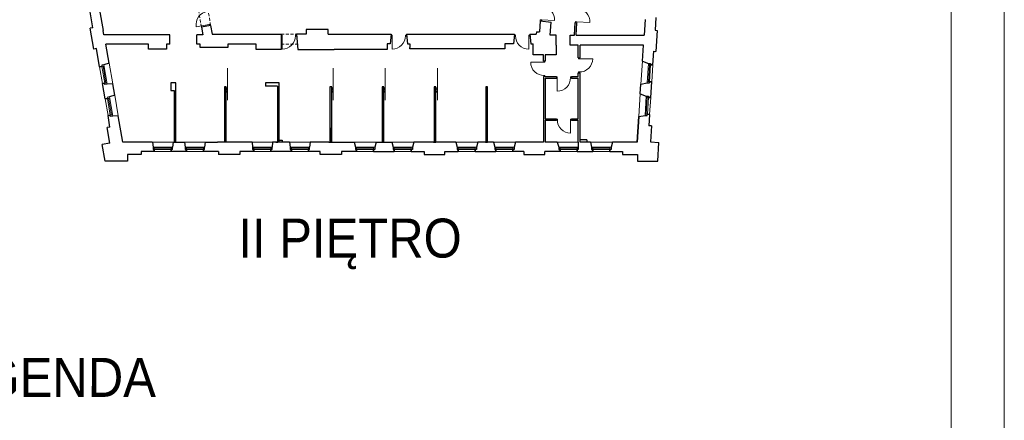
# Model space of a CAD drawing. Header units: centimetres. Extents: x 690840 to 714026, y 27673 to 40762.
# Tile 75 of 162: x 701329 to 701653, y 35879 to 36011. Entities that reach past the tile are written whole.
import ezdxf

# ---------------------------------------------------------------- set-up
doc = ezdxf.new("R2010")
doc.units = ezdxf.units.CM
doc.linetypes.add('DASHED', pattern=[19.05, 12.7, -6.35])
for name, color, linetype, lineweight in [('Drzwi i okna', 51, 'Continuous', 9), ('Opis', 102, 'Continuous', 9), ('Przekrojowa', 253, 'Continuous', 25), ('Ramka', 255, 'Continuous', 9), ('Widokowa', 140, 'Continuous', 9)]:
    doc.layers.add(name, color=color, linetype=linetype, lineweight=lineweight)
doc.layers.add('Obrys powierzchni', color=50, linetype='Continuous', lineweight=9, plot=False)
doc.styles.add('ARIELCE', font='arial.ttf', dxfattribs={"width": 0.9})

# ---------------------------------------------------------------- blocks, each defined once
blk = doc.blocks.new('zw$2918')
at = {"layer": 'Drzwi i okna', "color": 0}
for p, q in [((3554.3, -3168), (3553.9, -3174.5)), ((3563.3, -3168.6), (3554.3, -3168)), ((3561.8, -3175), (3562.3, -3168.5)), ((3562.3, -3168.5), (3647.6, -3174)), ((1374.5, -3200.2), (1290.3, -3215.2)), ((1373.5, -3200.3), (1382.3, -3198.7)), ((1375.7, -3207.2), (1374.5, -3200.2)), ((1382.3, -3198.7), (1383.6, -3205.9)), ((3786.4, -3180.5), (3786, -3186.9)), ((3795.4, -3181), (3786.4, -3180.5)), ((3794, -3187.4), (3794.4, -3181)), ((3794.4, -3181), (3879.7, -3186.4)), ((1855.3, -3269), (1848.8, -3269)), ((1848.8, -3277), (1855.3, -3277)), ((1855.3, -3277), (1855.1, -3362.5)), ((1855.3, -3278), (1855.3, -3269)), ((1942.2, -3278.2), (1942.2, -3269.2)), ((1942.2, -3269.2), (1948.8, -3269.2)), ((1942.2, -3277.2), (1950.1, -3277.2)), ((2571.6, -3277), (2579.4, -3277)), ((2579.4, -3269), (2572.9, -3269)), ((2579.4, -3277), (2579.3, -3362.5)), ((2579.4, -3278), (2579.4, -3269)), ((2666.3, -3278.2), (2666.3, -3269.2)), ((2666.3, -3269.2), (2672.9, -3269.2)), ((2666.3, -3277.2), (2674.2, -3277.2)), ((3391.1, -3277.2), (3383.2, -3277.2)), ((3391.1, -3269.2), (3384, -3269.2)), ((3391.1, -3278.2), (3391.1, -3269.2)), ((3478, -3278), (3478, -3269)), ((3478, -3269), (3485, -3269)), ((3485.8, -3277), (3478, -3277)), ((3478, -3277), (3478.2, -3362.5)), ((3805.4, -3425.5), (3805.4, -3419)), ((3814.4, -3425.5), (3805.4, -3425.5)), ((3813.4, -3419), (3813.4, -3425.5)), ((3813.4, -3425.5), (3898.9, -3425.4)), ((3576.7, -3448.5), (3491.2, -3448.3)), ((3575.7, -3448.5), (3584.7, -3448.5)), ((3576.7, -3442), (3576.7, -3448.5)), ((3584.7, -3448.5), (3584.7, -3442)), ((3575.5, -3535.4), (3584.5, -3535.4)), ((3576.5, -3535.4), (3576.5, -3542)), ((3584.5, -3535.4), (3584.5, -3542)), ((3666.2, -3544.3), (3659.7, -3544.3)), ((3659.7, -3552.3), (3666.2, -3552.3)), ((3666.2, -3552.3), (3666, -3637.8)), ((3666.2, -3553.3), (3666.2, -3544.3)), ((3753.1, -3553.5), (3753.1, -3544.5)), ((3753.1, -3544.5), (3759.7, -3544.5)), ((3753.1, -3552.5), (3759.7, -3552.5)), ((3814.6, -3512.4), (3805.6, -3512.4)), ((3805.6, -3512.4), (3805.6, -3519)), ((3813.6, -3512.4), (3813.6, -3519)), ((3666.3, -3822.2), (3659.7, -3822.2)), ((3666.3, -3831.2), (3666.3, -3822.2)), ((3753.2, -3831), (3753.2, -3822)), ((3753.2, -3822), (3759.7, -3822)), ((3666.3, -3830.2), (3659.7, -3830.2)), ((3759.7, -3830), (3753.2, -3830)), ((3753.2, -3830), (3753.3, -3915.5))]:
    blk.add_line(p, q, dxfattribs=at)
at = {"layer": 'Drzwi i okna', "color": 0, "ltscale": 1.6}
for centre, start, end in [((3561, -3168.2), 356.20358, 87.81419), ((3793.2, -3180.7), 356.20358, 87.81419), ((1375.7, -3199.7), 98.65194, 190.26256), ((1855.5, -3275.8), 269.77938, 1.38999), ((2579.6, -3275.8), 269.77938, 1.38999), ((3477.8, -3275.8), 178.61001, 270.22062), ((3812.2, -3425.7), 268.61836, 0.22898), ((3577.9, -3448.7), 179.77102, 271.38164), ((3666.4, -3551.1), 269.77102, 1.38164), ((3753, -3828.8), 178.61001, 270.22062)]:
    blk.add_arc(centre, 86.7, start, end, dxfattribs=at)
at = {"layer": 'Drzwi i okna', "color": 0}
for centre, start, end in [((1364.1, -3122.6), 278.48889, 281.78745), ((1933.4, -3273.7), 178.25449, 181.55305), ((2657.5, -3273.7), 178.25449, 181.55305), ((3399.9, -3273.7), 358.44695, 1.74551), ((3810.1, -3503.7), 88.4553, 91.75387), ((3580, -3526.6), 88.24613, 91.5447), ((3744.3, -3549.1), 178.24613, 181.5447), ((3675.1, -3826.7), 358.44695, 1.74551)]:
    blk.add_arc(centre, 78.2, start, end, dxfattribs=at)
at = {"layer": 'Przekrojowa', "color": 0, "ltscale": 1.6}
for p, q in [((610.4, -3221.4), (590.2, -3103.1)), ((653.3, -3104.3), (676.4, -3239.5)), ((3553.9, -3174.5), (3549.1, -3248.1)), ((3553.9, -3174.5), (3625.4, -3184.6)), ((4243.8, -3167.5), (4237.3, -3269.1)), ((4314.9, -3153), (4309.4, -3237.8)), ((610.4, -3221.4), (592.7, -3224.4)), ((616.1, -3361.4), (592.7, -3224.4)), ((681.2, -3267.4), (676.4, -3239.5)), ((1384.9, -3205.7), (1323.8, -3216.1)), ((1323.8, -3216.1), (1332.6, -3267.4)), ((1384.9, -3205.7), (1394.9, -3264.1)), ((2158.9, -3232.8), (2013.9, -3232.8)), ((2013.9, -3232.8), (2013.9, -3264.1)), ((2158.9, -3264.1), (2158.9, -3232.8)), ((3619.9, -3269.2), (3625.4, -3184.6)), ((3778.2, -3269.1), (3783.5, -3186.8)), ((3783.5, -3186.8), (3795.5, -3187.5)), ((3790.2, -3269.1), (3795.5, -3187.5)), ((4309.4, -3237.8), (4323.4, -3238.8)), ((4323.4, -3238.8), (4314.5, -3376.9)), ((1116.8, -3267.4), (681.2, -3267.4)), ((1116.8, -3328.1), (1116.8, -3267.4)), ((1332.6, -3267.4), (1293.8, -3267.4)), ((1293.8, -3328.1), (1293.8, -3267.4)), ((1394.9, -3264.1), (1848.8, -3264.1)), ((1848.8, -3264.1), (1848.8, -3328.1)), ((2013.9, -3264.1), (1948.8, -3264.1)), ((1948.8, -3264.3), (1958.7, -3363.7)), ((2158.9, -3264.1), (2572.9, -3264.1)), ((2572.9, -3264.1), (2566.6, -3327.7)), ((2672.9, -3264.1), (3384.5, -3264.1)), ((2672.9, -3264.1), (2679.3, -3327.7)), ((3384.5, -3264.1), (3378.2, -3327.7)), ((3484.5, -3264.1), (3527.8, -3264.1)), ((3484.5, -3264.1), (3490.9, -3327.7)), ((3528.9, -3248.1), (3527.8, -3264.1)), ((3528.9, -3248.1), (3549.1, -3248.1)), ((3657.7, -3269), (3619.9, -3269.2)), ((3657.7, -3335), (3657.7, -3269)), ((3751.7, -3335), (3751.7, -3269)), ((3751.7, -3269.1), (3778.2, -3269.1)), ((3790.2, -3269.1), (3911.7, -3269.1)), ((3911.7, -3269.1), (4237.3, -3269.1)), ((633.8, -3358.4), (616.1, -3361.4)), ((654.4, -3478.6), (633.8, -3358.4)), ((717.2, -3454.7), (695.6, -3328.1)), ((975.8, -3328.1), (695.6, -3328.1)), ((975.8, -3363.1), (975.8, -3328.1)), ((1094.8, -3363.1), (975.8, -3363.1)), ((1116.8, -3328.1), (1094.8, -3328.1)), ((1094.8, -3328.1), (1094.8, -3363.1)), ((1315.8, -3328.1), (1293.8, -3328.1)), ((1315.8, -3351.7), (1315.8, -3328.1)), ((1496.8, -3351.7), (1315.8, -3351.7)), ((1684.8, -3328.1), (1496.8, -3328.1)), ((1496.8, -3328.1), (1496.8, -3351.7)), ((1684.8, -3363.7), (1684.8, -3328.1)), ((1848.8, -3363.7), (1684.8, -3363.7)), ((1848.8, -3328.1), (1848.8, -3363.7)), ((1958.7, -3363.7), (2196.9, -3363.7)), ((2545.9, -3363.7), (2196.9, -3363.7)), ((2566.6, -3327.7), (2545.9, -3327.7)), ((2545.9, -3327.7), (2545.9, -3363.7)), ((2679.3, -3327.7), (2695.9, -3327.7)), ((2695.9, -3327.7), (2695.9, -3351.7)), ((2695.9, -3359.7), (2695.9, -3351.7)), ((2855.7, -3359.7), (2695.9, -3359.7)), ((3319.7, -3359.7), (2855.7, -3359.7)), ((3378.2, -3327.7), (3319.7, -3327.7)), ((3319.7, -3327.7), (3319.7, -3359.7)), ((3490.9, -3327.7), (3507.7, -3327.7)), ((3507.7, -3400), (3507.7, -3327.7)), ((3657.7, -3335), (3657.7, -3400)), ((3803.7, -3335), (3751.7, -3335)), ((3803.7, -3419), (3803.7, -3335)), ((3815.8, -3419), (3815.8, -3335)), ((4233, -3335), (3815.8, -3335)), ((4226.1, -3441.7), (4233, -3335)), ((3574.7, -3400), (3507.7, -3400)), ((3574.7, -3442), (3574.7, -3400)), ((3657.7, -3400), (3586.7, -3400)), ((3586.7, -3400), (3586.7, -3442)), ((3803.7, -3419), (3815.8, -3419)), ((4294.7, -3465.8), (4300.5, -3376)), ((4300.5, -3376), (4314.5, -3376.9)), ((717.2, -3454.7), (682.4, -3466)), ((3586.7, -3442), (3574.7, -3442)), ((4226.1, -3441.7), (4265.5, -3456.2)), ((3586.7, -3542), (3574.7, -3542)), ((3574.7, -3542), (3574.7, -3973.7)), ((3586.7, -3542), (3659.7, -3542)), ((3586.7, -3554), (3659.7, -3554)), ((3586.7, -3554), (3586.7, -3821)), ((3659.7, -3542), (3659.7, -3554)), ((3759.7, -3542), (3803.7, -3542)), ((3759.7, -3542), (3759.7, -3554)), ((3759.7, -3554), (3803.7, -3554)), ((3803.7, -3542), (3803.7, -3519)), ((3803.7, -3519), (3815.8, -3519)), ((3803.7, -3821), (3803.7, -3554)), ((3815.8, -3973.7), (3815.8, -3519)), ((690.5, -3689.6), (673.3, -3589)), ((740.4, -3590.1), (703.8, -3591.5)), ((753.3, -3665.6), (740.4, -3590.1)), ((1156.1, -3583.7), (1123.1, -3583.7)), ((1123.1, -3583.7), (1123.1, -3633.7)), ((1156.1, -3883.7), (1156.1, -3583.7)), ((1487.7, -3610.7), (1475.7, -3610.7)), ((1475.7, -3610.7), (1475.7, -3883.7)), ((1487.7, -3883.7), (1487.7, -3610.7)), ((1835.7, -3583.7), (1746.7, -3583.7)), ((1746.7, -3583.7), (1746.7, -3604.7)), ((1823.7, -3604.7), (1746.7, -3604.7)), ((1835.7, -3583.7), (1821.7, -3583.7)), ((1823.7, -3604.7), (1823.7, -3883.7)), ((1835.7, -3883.7), (1835.7, -3583.7)), ((2181.7, -3610.7), (2169.7, -3610.7)), ((2169.7, -3610.7), (2169.7, -3883.7)), ((2181.7, -3883.7), (2181.7, -3610.7)), ((2524.7, -3610.7), (2512.7, -3610.7)), ((2512.7, -3610.7), (2512.7, -3883.7)), ((2524.7, -3883.7), (2524.7, -3610.7)), ((2867.7, -3610.7), (2855.7, -3610.7)), ((2855.7, -3610.7), (2855.7, -3883.7)), ((2867.7, -3883.7), (2867.7, -3610.7)), ((3206.7, -3610.7), (3194.7, -3610.7)), ((3194.7, -3610.7), (3194.7, -3883.7)), ((3206.7, -3883.7), (3206.7, -3610.7)), ((4212.3, -3656.3), (4216.4, -3592.1)), ((4216.4, -3592.1), (4257.3, -3583.4)), ((4280.8, -3680.4), (4287.5, -3577.6)), ((753.3, -3665.6), (718.5, -3676.9)), ((1123.1, -3633.7), (1144.1, -3633.7)), ((1144.1, -3633.7), (1144.1, -3883.7)), ((4212.3, -3656.3), (4251.7, -3670.7)), ((722.1, -3874.9), (709.3, -3800)), ((776.5, -3801), (739.9, -3802.5)), ((806.1, -3974.4), (776.5, -3801)), ((3586.7, -3821), (3659.7, -3821)), ((3659.7, -3821), (3659.7, -3830)), ((3759.7, -3821), (3803.7, -3821)), ((3759.7, -3821), (3759.7, -3830)), ((4202.6, -3806.6), (4191.8, -3973.7)), ((4191.8, -3973.7), (4202.6, -3806.6)), ((4202.6, -3806.6), (4243.4, -3798)), ((4273.6, -3792.1), (4268.9, -3866)), ((722.1, -3874.9), (704.4, -3877.9)), ((722, -3980.7), (704.4, -3877.9)), ((1156.1, -3883.7), (1144.1, -3883.7)), ((1487.7, -3883.7), (1475.7, -3883.7)), ((1835.7, -3883.7), (1823.7, -3883.7)), ((2181.7, -3883.7), (2169.7, -3883.7)), ((2524.7, -3883.7), (2512.7, -3883.7)), ((2867.7, -3883.7), (2855.7, -3883.7)), ((3206.7, -3883.7), (3194.7, -3883.7)), ((3586.7, -3830), (3586.7, -3973.7)), ((3586.7, -3830), (3659.7, -3830)), ((3759.7, -3830), (3803.7, -3830)), ((3803.7, -3973.7), (3803.7, -3830)), ((4286.8, -3867.2), (4268.9, -3866)), ((4286.8, -3867.2), (4280, -3973.3)), ((722, -3980.7), (671.6, -3989.3)), ((690.6, -4099.8), (671.6, -3989.3)), ((1000.3, -3974.4), (806.1, -3974.4)), ((1133.7, -4021.9), (1133.7, -4007.1)), ((1137.7, -3973.7), (1213.2, -3973.7)), ((1344.7, -4021.9), (1344.7, -4007.1)), ((1348.7, -3973.7), (1429.7, -3973.7)), ((1657.2, -3973.7), (1429.7, -3973.7)), ((1788.7, -4021.9), (1788.7, -4007.1)), ((1904.2, -3973.7), (1792.7, -3973.7)), ((1813.7, -3973.7), (1827.7, -3973.7)), ((1835.7, -3973.7), (1835.7, -3961.7)), ((1835.7, -3961.7), (1855.7, -3961.7)), ((1855.7, -3961.7), (1855.7, -3973.7)), ((2035.7, -4021.9), (2035.7, -4007.1)), ((2161.7, -3973.7), (2039.7, -3973.7)), ((2161.7, -3973.7), (2175.7, -3973.7)), ((2175.7, -3973.7), (2329.5, -3973.7)), ((2329.5, -3973.7), (2337.1, -4007.1)), ((2474.5, -3973.7), (2464.7, -4007.1)), ((2474.5, -3973.7), (2577.5, -3973.7)), ((2506.7, -3973.7), (2520.7, -3973.7)), ((2577.5, -3973.7), (2585.1, -4007.1)), ((2722.5, -3973.7), (2712.7, -4007.1)), ((2851.7, -3973.7), (2722.5, -3973.7)), ((2851.7, -3973.7), (2865.7, -3973.7)), ((2998.5, -3973.7), (2865.7, -3973.7)), ((2998.5, -3973.7), (3006.1, -4007.1)), ((3143.5, -3973.7), (3133.7, -4007.1)), ((3192.7, -3973.7), (3143.5, -3973.7)), ((3192.7, -3973.7), (3206.7, -3973.7)), ((3246.5, -3973.7), (3206.7, -3973.7)), ((3246.5, -3973.7), (3254.1, -4007.1)), ((3391.5, -3973.7), (3381.7, -4007.1)), ((3574.7, -3973.7), (3391.5, -3973.7)), ((3665.3, -3973.7), (3586.7, -3973.7)), ((3665.3, -3973.7), (3676.1, -4007.1)), ((3859.8, -3959.7), (3815.8, -3959.7)), ((3884.5, -3973.7), (3815.8, -3973.7)), ((3859.8, -3959.7), (3859.8, -3973.7)), ((3884.5, -3973.7), (3892.1, -4007.1)), ((4029.5, -3973.7), (4019.7, -4007.1)), ((4191.8, -3973.7), (4029.5, -3973.7)), ((4280, -3973.3), (4335.3, -3976.8)), ((4327.4, -4099.8), (4335.3, -3976.8)), ((927.9, -4054.8), (836.9, -4054.8)), ((836.9, -4054.8), (836.9, -4099.8)), ((1013.9, -4036.8), (927.9, -4036.8)), ((927.9, -4036.8), (927.9, -4054.8)), ((1224.9, -4036.8), (1125.9, -4036.8)), ((1435.9, -4036.8), (1336.9, -4036.8)), ((1435.9, -4036.8), (1435.9, -4054.8)), ((1576.9, -4054.8), (1435.9, -4054.8)), ((1668.9, -4036.8), (1576.9, -4036.8)), ((1576.9, -4036.8), (1576.9, -4054.8)), ((1915.9, -4036.8), (1780.9, -4036.8)), ((2104.9, -4036.8), (2027.9, -4036.8)), ((2104.9, -4054.8), (2104.9, -4036.8)), ((2245.9, -4054.8), (2104.9, -4054.8)), ((2344.9, -4036.8), (2245.9, -4036.8)), ((2245.9, -4036.8), (2245.9, -4054.8)), ((2456.9, -4036.8), (2592.9, -4036.8)), ((2704.9, -4036.8), (2788.9, -4036.8)), ((2788.9, -4036.8), (2788.9, -4054.8)), ((2788.9, -4054.8), (2926.9, -4054.8)), ((2926.9, -4054.8), (2926.9, -4036.8)), ((2926.9, -4036.8), (3013.9, -4036.8)), ((3125.9, -4036.8), (3261.9, -4036.8)), ((3446.9, -4036.8), (3373.9, -4036.8)), ((3446.9, -4036.8), (3446.9, -4054.8)), ((3446.9, -4054.8), (3584.9, -4054.8)), ((3683.9, -4036.8), (3584.9, -4036.8)), ((3584.9, -4054.8), (3584.9, -4036.8)), ((3795.9, -4036.8), (3899.9, -4036.8)), ((4011.9, -4036.8), (4094.9, -4036.8)), ((4094.9, -4036.8), (4094.9, -4054.8)), ((4094.9, -4054.8), (4192.9, -4054.8)), ((4192.9, -4054.8), (4192.9, -4099.8)), ((836.9, -4099.8), (690.6, -4099.8)), ((836.9, -4099.8), (701, -4099.8)), ((4192.9, -4099.8), (4316.9, -4099.8)), ((4192.9, -4099.8), (4327.4, -4099.8))]:
    blk.add_line(p, q, dxfattribs=at)
at = {"layer": 'Przekrojowa', "color": 0}
for p, q in [((669.1, -3476.1), (654.4, -3478.6)), ((654.4, -3478.6), (669.1, -3476.1)), ((682.4, -3466), (667.8, -3468.5)), ((667.8, -3468.5), (669.1, -3476.1)), ((4265.5, -3456.2), (4280.3, -3457.1)), ((4280.3, -3457.1), (4279.8, -3464.9)), ((4279.8, -3464.9), (4294.7, -3465.8)), ((4294.7, -3465.8), (4279.8, -3464.9)), ((688, -3586.5), (673.3, -3589)), ((673.3, -3589), (688, -3586.5)), ((689.3, -3594.2), (688, -3586.5)), ((703.9, -3591.7), (689.3, -3594.2)), ((4257.3, -3583.4), (4272.1, -3584.4)), ((4272.1, -3584.4), (4272.6, -3576.6)), ((4272.6, -3576.6), (4287.5, -3577.6)), ((4287.5, -3577.6), (4272.6, -3576.6)), ((705.2, -3687.1), (690.5, -3689.6)), ((690.5, -3689.6), (705.2, -3687.1)), ((718.5, -3676.9), (703.9, -3679.4)), ((703.9, -3679.4), (705.2, -3687.1)), ((4251.7, -3670.7), (4266.4, -3671.7)), ((4266.4, -3671.7), (4265.9, -3679.4)), ((4265.9, -3679.4), (4280.8, -3680.4)), ((4280.8, -3680.4), (4265.9, -3679.4)), ((724.1, -3797.5), (709.3, -3800)), ((709.3, -3800), (724.1, -3797.5)), ((725.4, -3805.1), (724.1, -3797.5)), ((740, -3802.6), (725.4, -3805.1)), ((4243.4, -3798), (4258.2, -3798.9)), ((4258.2, -3798.9), (4258.7, -3791.2)), ((4258.7, -3791.2), (4273.6, -3792.1)), ((4273.6, -3792.1), (4258.7, -3791.2)), ((1002.2, -3973.7), (1006.1, -4007.1)), ((1006.1, -4007.1), (1006.1, -4021.9)), ((1137.7, -3973.7), (1133.7, -4007.1)), ((1213.2, -3973.7), (1217.1, -4007.1)), ((1217.1, -4007.1), (1217.1, -4021.9)), ((1348.7, -3973.7), (1344.7, -4007.1)), ((1657.2, -3973.7), (1661.1, -4007.1)), ((1661.1, -4007.1), (1661.1, -4021.9)), ((1792.7, -3973.7), (1788.7, -4007.1)), ((1904.2, -3973.7), (1908.1, -4007.1)), ((1908.1, -4007.1), (1908.1, -4021.9)), ((2039.7, -3973.7), (2035.7, -4007.1)), ((2337.1, -4007.1), (2337.1, -4021.9)), ((2464.7, -4007.1), (2464.7, -4021.9)), ((2585.1, -4007.1), (2585.1, -4021.9)), ((2712.7, -4007.1), (2712.7, -4021.9)), ((3006.1, -4007.1), (3006.1, -4021.9)), ((3133.7, -4007.1), (3133.7, -4021.9)), ((3254.1, -4007.1), (3254.1, -4021.9)), ((3381.7, -4007.1), (3381.7, -4021.9)), ((3676.1, -4007.1), (3676.1, -4021.9)), ((3803.7, -3973.7), (3803.7, -4021.9)), ((3892.1, -4007.1), (3892.1, -4021.9)), ((4019.7, -4007.1), (4019.7, -4021.9)), ((1006.1, -4021.9), (1013.9, -4021.9)), ((1013.9, -4021.9), (1013.9, -4036.8)), ((1013.9, -4036.8), (1013.9, -4021.9)), ((1133.7, -4021.9), (1125.9, -4021.9)), ((1125.9, -4021.9), (1125.9, -4036.8)), ((1125.9, -4036.8), (1125.9, -4021.9)), ((1217.1, -4021.9), (1224.9, -4021.9)), ((1224.9, -4021.9), (1224.9, -4036.8)), ((1224.9, -4036.8), (1224.9, -4021.9)), ((1344.7, -4021.9), (1336.9, -4021.9)), ((1336.9, -4021.9), (1336.9, -4036.8)), ((1336.9, -4036.8), (1336.9, -4021.9)), ((1661.1, -4021.9), (1668.9, -4021.9)), ((1668.9, -4021.9), (1668.9, -4036.8)), ((1668.9, -4036.8), (1668.9, -4021.9)), ((1788.7, -4021.9), (1780.9, -4021.9)), ((1780.9, -4021.9), (1780.9, -4036.8)), ((1780.9, -4036.8), (1780.9, -4021.9)), ((1908.1, -4021.9), (1915.9, -4021.9)), ((1915.9, -4021.9), (1915.9, -4036.8)), ((1915.9, -4036.8), (1915.9, -4021.9)), ((2035.7, -4021.9), (2027.9, -4021.9)), ((2027.9, -4021.9), (2027.9, -4036.8)), ((2027.9, -4036.8), (2027.9, -4021.9)), ((2337.1, -4021.9), (2344.9, -4021.9)), ((2344.9, -4021.9), (2344.9, -4036.8)), ((2344.9, -4036.8), (2344.9, -4021.9)), ((2464.7, -4021.9), (2456.9, -4021.9)), ((2456.9, -4021.9), (2456.9, -4036.8)), ((2456.9, -4036.8), (2456.9, -4021.9)), ((2585.1, -4021.9), (2592.9, -4021.9)), ((2592.9, -4021.9), (2592.9, -4036.8)), ((2592.9, -4036.8), (2592.9, -4021.9)), ((2712.7, -4021.9), (2704.9, -4021.9)), ((2704.9, -4021.9), (2704.9, -4036.8)), ((2704.9, -4036.8), (2704.9, -4021.9)), ((3006.1, -4021.9), (3013.9, -4021.9)), ((3013.9, -4021.9), (3013.9, -4036.8)), ((3013.9, -4036.8), (3013.9, -4021.9)), ((3133.7, -4021.9), (3125.9, -4021.9)), ((3125.9, -4021.9), (3125.9, -4036.8)), ((3125.9, -4036.8), (3125.9, -4021.9)), ((3254.1, -4021.9), (3261.9, -4021.9)), ((3261.9, -4021.9), (3261.9, -4036.8)), ((3261.9, -4036.8), (3261.9, -4021.9)), ((3381.7, -4021.9), (3373.9, -4021.9)), ((3373.9, -4021.9), (3373.9, -4036.8)), ((3373.9, -4036.8), (3373.9, -4021.9)), ((3676.1, -4021.9), (3683.9, -4021.9)), ((3683.9, -4021.9), (3683.9, -4036.8)), ((3683.9, -4036.8), (3683.9, -4021.9)), ((3803.7, -4021.9), (3795.9, -4021.9)), ((3795.9, -4021.9), (3795.9, -4036.8)), ((3795.9, -4036.8), (3795.9, -4021.9)), ((3892.1, -4021.9), (3899.9, -4021.9)), ((3899.9, -4021.9), (3899.9, -4036.8)), ((3899.9, -4036.8), (3899.9, -4021.9)), ((4019.7, -4021.9), (4011.9, -4021.9)), ((4011.9, -4021.9), (4011.9, -4036.8)), ((4011.9, -4036.8), (4011.9, -4021.9))]:
    blk.add_line(p, q, dxfattribs=at)
at = {"layer": 'Widokowa', "color": 0, "linetype": 'DASHED', "ltscale": 1.6}
for p, q in [((1323.8, -3216.1), (1305.1, -3106.7)), ((1384.9, -3205.7), (1368.1, -3107.1)), ((1848.8, -3264.1), (1948.8, -3264.1)), ((1848.8, -3328.1), (1955.2, -3328.1))]:
    blk.add_line(p, q, dxfattribs=at)
at = {"layer": 'Widokowa', "color": 0, "ltscale": 1.6}
for p, q in [((654.4, -3478.6), (673.3, -3589)), ((717.2, -3454.7), (740.4, -3590.1)), ((1496.7, -3699), (1496.7, -3486.9)), ((2190.7, -3699), (2190.7, -3486.9)), ((2533.7, -3699), (2533.7, -3486.9)), ((2876.7, -3699), (2876.7, -3486.9)), ((4216.4, -3592.1), (4226.1, -3441.7)), ((4287.5, -3577.6), (4294.7, -3465.8)), ((690.5, -3689.6), (709.3, -3800)), ((753.3, -3665.6), (776.5, -3801)), ((4202.6, -3806.6), (4212.3, -3656.3)), ((4273.6, -3792.1), (4280.8, -3680.4)), ((1144.1, -3883.7), (1144.1, -3973.7)), ((1150.1, -3883.7), (1150.1, -3973.7)), ((1156.1, -3973.7), (1156.1, -3883.7)), ((1475.7, -3883.7), (1475.7, -3973.7)), ((1481.7, -3883.7), (1481.7, -3973.7)), ((1487.7, -3973.7), (1487.7, -3883.7)), ((1823.7, -3883.7), (1823.7, -3973.7)), ((1829.7, -3883.7), (1829.7, -3973.7)), ((1835.7, -3973.7), (1835.7, -3883.7)), ((2169.7, -3883.7), (2169.7, -3973.7)), ((2175.7, -3883.7), (2175.7, -3973.7)), ((2181.7, -3973.7), (2181.7, -3883.7)), ((2512.7, -3883.7), (2512.7, -3973.7)), ((2517.7, -3883.7), (2517.7, -3973.7)), ((2524.7, -3973.7), (2524.7, -3883.7)), ((2855.7, -3883.7), (2855.7, -3973.7)), ((2861.7, -3883.7), (2861.7, -3973.7)), ((2867.7, -3973.7), (2867.7, -3883.7)), ((3194.7, -3883.7), (3194.7, -3973.7)), ((3200.7, -3883.7), (3200.7, -3973.7)), ((3206.7, -3973.7), (3206.7, -3883.7)), ((2329.5, -3973.7), (2474.5, -3973.7)), ((2577.5, -3973.7), (2722.5, -3973.7)), ((2998.5, -3973.7), (3143.5, -3973.7)), ((3246.5, -3973.7), (3391.5, -3973.7)), ((3665.3, -3973.7), (3803.7, -3973.7)), ((3884.5, -3973.7), (4029.5, -3973.7)), ((1013.9, -4036.8), (1125.9, -4036.8)), ((1224.9, -4036.8), (1336.9, -4036.8)), ((1668.9, -4036.8), (1780.9, -4036.8)), ((1915.9, -4036.8), (2027.9, -4036.8)), ((2344.9, -4036.8), (2456.9, -4036.8)), ((2592.9, -4036.8), (2704.9, -4036.8)), ((3013.9, -4036.8), (3125.9, -4036.8)), ((3261.9, -4036.8), (3373.9, -4036.8)), ((3683.9, -4036.8), (3795.9, -4036.8)), ((3899.9, -4036.8), (4011.9, -4036.8))]:
    blk.add_line(p, q, dxfattribs=at)
at = {"layer": 'Widokowa', "color": 0}
for p, q in [((669.1, -3476.1), (683.7, -3473.6)), ((688, -3586.7), (669.1, -3476.1)), ((695.3, -3585.3), (676.4, -3474.9)), ((703.9, -3591.7), (682.4, -3466)), ((4265.5, -3456.2), (4257.3, -3583.4)), ((4279.8, -3464.9), (4265, -3463.9)), ((4272.4, -3464.4), (4265.2, -3576.2)), ((4279.8, -3464.6), (4272.6, -3576.6)), ((688, -3586.5), (702.6, -3584)), ((4272.6, -3576.6), (4257.8, -3575.7)), ((705.2, -3687.1), (719.8, -3684.6)), ((724.1, -3797.7), (705.2, -3687.1)), ((731.4, -3796.2), (712.5, -3685.8)), ((740, -3802.6), (718.5, -3676.9)), ((4251.7, -3670.7), (4243.4, -3798)), ((4265.9, -3679.4), (4251.2, -3678.5)), ((4258.5, -3678.9), (4251.3, -3790.7)), ((4265.9, -3679.2), (4258.7, -3791.2)), ((724.1, -3797.5), (738.7, -3795)), ((4258.7, -3791.2), (4243.9, -3790.2)), ((1137.7, -3973.7), (1002.2, -3973.7)), ((1133.7, -4007.1), (1006.1, -4007.1)), ((1013.9, -4021.9), (1013.9, -4007.1)), ((1125.9, -4014.5), (1013.9, -4014.5)), ((1125.9, -4021.9), (1125.9, -4007.1)), ((1348.7, -3973.7), (1213.2, -3973.7)), ((1344.7, -4007.1), (1217.1, -4007.1)), ((1224.9, -4021.9), (1224.9, -4007.1)), ((1336.9, -4014.5), (1224.9, -4014.5)), ((1336.9, -4021.9), (1336.9, -4007.1)), ((1792.7, -3973.7), (1657.2, -3973.7)), ((1788.7, -4007.1), (1661.1, -4007.1)), ((1668.9, -4021.9), (1668.9, -4007.1)), ((1780.9, -4014.5), (1668.9, -4014.5)), ((1780.9, -4021.9), (1780.9, -4007.1)), ((2039.7, -3973.7), (1904.2, -3973.7)), ((2035.7, -4007.1), (1908.1, -4007.1)), ((1915.9, -4021.9), (1915.9, -4007.1)), ((2027.9, -4014.5), (1915.9, -4014.5)), ((2027.9, -4021.9), (2027.9, -4007.1)), ((2464.7, -4007.1), (2337.1, -4007.1)), ((2344.9, -4021.9), (2344.9, -4007.1)), ((2456.9, -4014.5), (2344.9, -4014.5)), ((2456.9, -4021.9), (2456.9, -4007.1)), ((2712.7, -4007.1), (2585.1, -4007.1)), ((2592.9, -4021.9), (2592.9, -4007.1)), ((2704.9, -4014.5), (2592.9, -4014.5)), ((2704.9, -4021.9), (2704.9, -4007.1)), ((3133.7, -4007.1), (3006.1, -4007.1)), ((3013.9, -4021.9), (3013.9, -4007.1)), ((3125.9, -4014.5), (3013.9, -4014.5)), ((3125.9, -4021.9), (3125.9, -4007.1)), ((3381.7, -4007.1), (3254.1, -4007.1)), ((3261.9, -4021.9), (3261.9, -4007.1)), ((3373.9, -4014.5), (3261.9, -4014.5)), ((3373.9, -4021.9), (3373.9, -4007.1)), ((3803.7, -4007.1), (3676.1, -4007.1)), ((3683.9, -4021.9), (3683.9, -4007.1)), ((3795.9, -4014.5), (3683.9, -4014.5)), ((3795.9, -4021.9), (3795.9, -4007.1)), ((4019.7, -4007.1), (3892.1, -4007.1)), ((3899.9, -4021.9), (3899.9, -4007.1)), ((4011.9, -4014.5), (3899.9, -4014.5)), ((4011.9, -4021.9), (4011.9, -4007.1)), ((1126.1, -4021.9), (1013.9, -4021.9)), ((1337.1, -4021.9), (1224.9, -4021.9)), ((1781.1, -4021.9), (1668.9, -4021.9)), ((2028.1, -4021.9), (1915.9, -4021.9)), ((2457.1, -4021.9), (2344.9, -4021.9)), ((2705.1, -4021.9), (2592.9, -4021.9)), ((3126.1, -4021.9), (3013.9, -4021.9)), ((3374.1, -4021.9), (3261.9, -4021.9)), ((3796.1, -4021.9), (3683.9, -4021.9)), ((4012.1, -4021.9), (3899.9, -4021.9))]:
    blk.add_line(p, q, dxfattribs=at)
at = {"layer": 'Widokowa', "color": 0, "ltscale": 1.6}
for centre in [(1492.2, -3622.3), (2186.2, -3622.3), (2529.2, -3622.3), (2872.2, -3622.3), (1492.2, -3641.1), (2186.2, -3641.1), (2529.2, -3641.1), (2872.2, -3641.1)]:
    blk.add_circle(centre, 4.5, dxfattribs=at)

msp = doc.modelspace()

# ---------------------------------------------------------------- linework, layer by layer
at = {"layer": 'Obrys powierzchni', "ltscale": 1.6}
for points in [[(699552.62, 36262.32), (701652.62, 36262.32), (701652.62, 34777.32), (699552.62, 34777.32)], [(699570.12, 36244.82), (701635.12, 36244.82), (701635.12, 34794.82), (699570.12, 34794.82)]]:
    msp.add_lwpolyline(points, close=True, dxfattribs=at)

# ---------------------------------------------------------------- block references
at = {"layer": 'Ramka', "color": 251, "xscale": 0.05, "yscale": 0.05, "zscale": 0.05}
msp.add_blockref('zw$2918', (701322.23, 36169.34), dxfattribs=at)

# ---------------------------------------------------------------- texts
at = {"layer": 'Opis', "insert": (701400.59, 35945.46), "char_height": 14, "width": 724.063, "attachment_point": 1, "rotation": 359.981, "style": 'ARIELCE'}
msp.add_mtext('\\pxsm1,ql;{\\fArial|b0|i0|c238|p34;\\H0.916668x;II PIĘTRO}', dxfattribs=at)
at = {"layer": 'Opis', "color": 7, "insert": (701296.36, 35899.58), "char_height": 14, "width": 724.063, "attachment_point": 1, "rotation": 359.981, "style": 'ARIELCE'}
msp.add_mtext('\\pxsm1,ql;{\\fArial|b0|i0|c238|p34;\\H0.916668x;LEGENDA}', dxfattribs=at)

doc.saveas('drawing.dxf')
